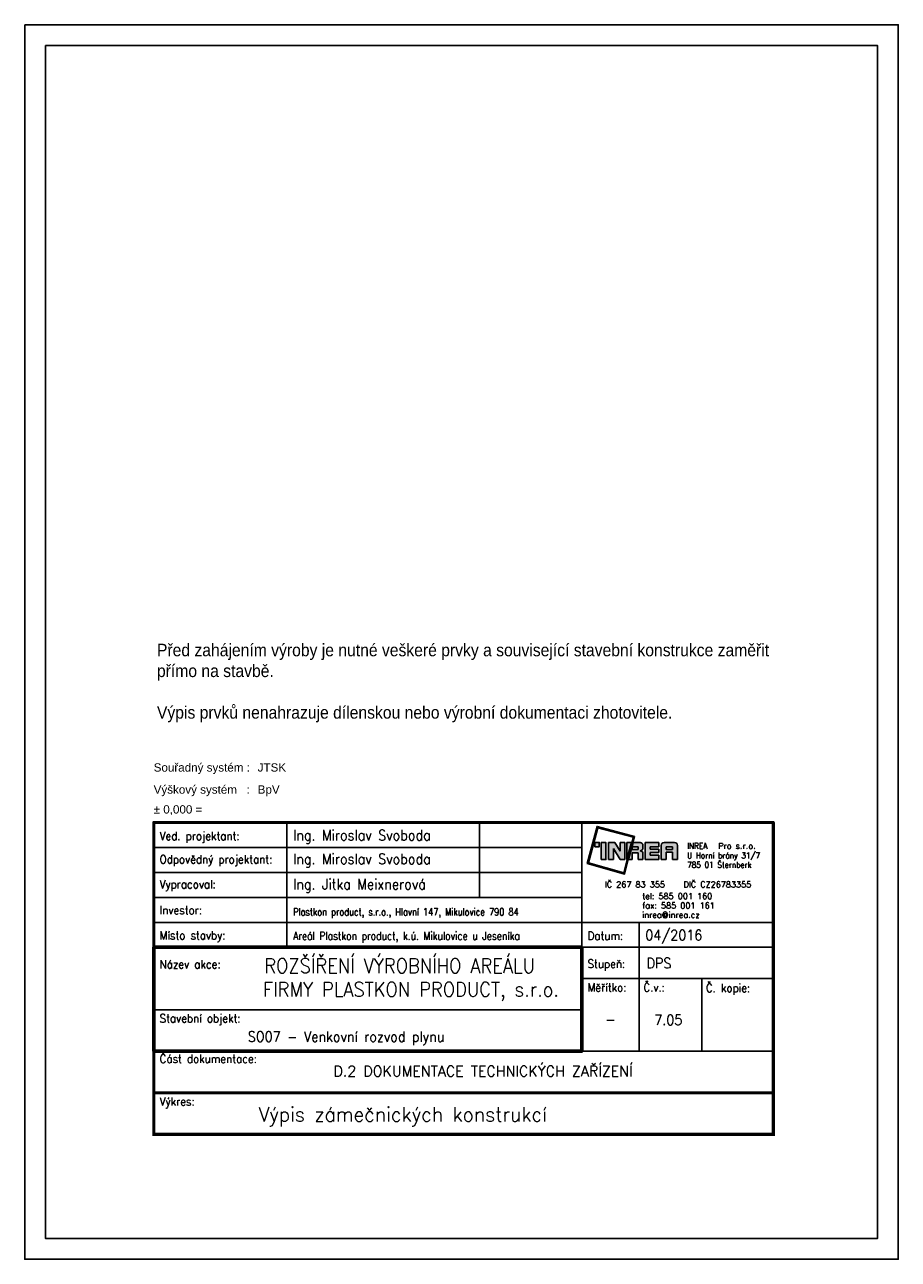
# Model space of a CAD drawing. Header units: millimetres. Extents: x 657207 to 1144608, y -1280639 to -942128.
# Tile 13 of 17: x 1111035 to 1121535, y -1132549 to -1117699. Entities that reach past the tile are written whole.
import ezdxf
from ezdxf.enums import TextEntityAlignment as Align

# ---------------------------------------------------------------- set-up
doc = ezdxf.new("R2010")
doc.units = ezdxf.units.MM
doc.layers.add('IN_RAZITKO', color=7, linetype='Continuous')
doc.layers.add('IN_TEXT', color=7, linetype='Continuous')
doc.layers.add('pohledy', color=7, linetype='Continuous', lineweight=25)
doc.styles.add('ARI-ROM-UNI', font='simplex.shx', dxfattribs={"width": 0.8})
doc.styles.add('ARIAL', font='arial.ttf')
doc.styles.add('STYLE1', font='arial.ttf')

# ---------------------------------------------------------------- blocks, each defined once
blk = doc.blocks.new('INREA RAZÍTKO')
at = {"layer": 'IN_RAZITKO'}
blk.add_hatch(color=256, dxfattribs=at).paths.add_polyline_path([(-3.869, 7.655), (-3.904, 7.527), (-3.878, 7.527), (-3.839, 7.673), (-4.74, 7.912), (-4.978, 7.018), (-4.08, 6.768), (-3.993, 7.115), (-4.019, 7.115), (-4.098, 6.799), (-4.947, 7.035), (-4.722, 7.882)])
h = blk.add_hatch(color=256, dxfattribs=at)
h.paths.add_polyline_path([(-4.687, 7.527), (-4.792, 7.527), (-4.792, 7.423), (-4.687, 7.423)])
h.paths.add_polyline_path([(-4.527, 7.526), (-4.642, 7.526), (-4.642, 7.115), (-4.527, 7.115)])
h.paths.add_polyline_path([(-4.317, 7.527), (-4.468, 7.527), (-4.468, 7.115), (-4.349, 7.115), (-4.349, 7.381), (-4.189, 7.115), (-4.07, 7.115), (-4.07, 7.527), (-4.189, 7.527), (-4.189, 7.315)])
h.paths.add_polyline_path([(-3.913, 7.527), (-4.023, 7.527), (-4.023, 7.115)])
h.paths.add_polyline_path([(-3.708, 7.527), (-3.877, 7.527), (-3.987, 7.115), (-3.894, 7.115), (-3.894, 7.277), (-3.757, 7.277), (-3.757, 7.115), (-3.638, 7.115), (-3.638, 7.257, 0.414214), (-3.708, 7.327, 0.414214), (-3.638, 7.397), (-3.638, 7.457, 0.414214)])
h.paths.add_polyline_path([(-3.757, 7.419), (-3.757, 7.362), (-3.894, 7.362), (-3.894, 7.419)], flags=16)
h.paths.add_polyline_path([(-3.253, 7.527), (-3.588, 7.527), (-3.588, 7.115), (-3.253, 7.115), (-3.253, 7.225), (-3.465, 7.225), (-3.465, 7.287), (-3.253, 7.287), (-3.253, 7.366), (-3.465, 7.366), (-3.465, 7.421), (-3.253, 7.421)])
h.paths.add_polyline_path([(-2.877, 7.527), (-3.131, 7.527, 0.414214), (-3.201, 7.457), (-3.201, 7.115), (-3.081, 7.115), (-3.081, 7.293), (-2.931, 7.293), (-2.931, 7.115), (-2.807, 7.115), (-2.807, 7.457, 0.414214)])
h.paths.add_polyline_path([(-2.931, 7.421), (-2.931, 7.362), (-3.081, 7.362), (-3.081, 7.421)], flags=16)
at = {"layer": 'IN_RAZITKO', "color": 7}
for p, q in [((-12.195, 8.005), (-12.195, 5.005)), ((-7.564, 8.005), (-7.564, 6.205)), ((-5.108, 2.651), (-5.108, 8.005)), ((-15.395, 7.405), (-5.108, 7.405)), ((-15.395, 6.805), (-5.108, 6.805)), ((-15.395, 6.205), (-5.108, 6.205)), ((-15.395, 5.605), (-5.108, 5.605)), ((-5.108, 5.605), (-0.505, 5.605)), ((-3.727, 5.605), (-3.727, 2.505)), ((-5.108, 5.005), (-0.505, 5.005)), ((-5.108, 4.255), (-0.505, 4.255)), ((-2.225, 4.258), (-2.225, 2.505)), ((-15.395, 3.505), (-5.108, 3.505))]:
    blk.add_line(p, q, dxfattribs=at)
at = {"layer": 'IN_RAZITKO'}
for p, q in [((-4.468, 7.527), (-4.317, 7.527)), ((-4.468, 7.527), (-4.468, 7.115)), ((-4.317, 7.527), (-4.189, 7.315)), ((-4.189, 7.315), (-4.189, 7.527)), ((-4.189, 7.527), (-4.07, 7.527)), ((-4.07, 7.115), (-4.07, 7.527)), ((-4.023, 7.115), (-4.023, 7.527)), ((-3.913, 7.527), (-4.023, 7.115)), ((-4.023, 7.527), (-3.913, 7.527)), ((-3.877, 7.527), (-3.987, 7.115)), ((-3.878, 7.527), (-3.904, 7.527)), ((-3.877, 7.527), (-3.708, 7.527)), ((-3.638, 7.397), (-3.638, 7.457)), ((-3.588, 7.527), (-3.588, 7.115)), ((-3.588, 7.527), (-3.253, 7.527)), ((-3.253, 7.527), (-3.253, 7.421)), ((-3.253, 7.421), (-3.253, 7.527)), ((-3.201, 7.115), (-3.201, 7.457)), ((-3.131, 7.527), (-2.877, 7.527)), ((-2.807, 7.115), (-2.807, 7.457)), ((-4.349, 7.115), (-4.349, 7.381)), ((-4.349, 7.381), (-4.189, 7.115)), ((-3.894, 7.362), (-3.894, 7.419)), ((-3.757, 7.419), (-3.894, 7.419)), ((-3.757, 7.362), (-3.894, 7.362)), ((-3.894, 7.115), (-3.894, 7.277)), ((-3.894, 7.277), (-3.757, 7.277)), ((-3.757, 7.362), (-3.757, 7.419)), ((-3.757, 7.277), (-3.757, 7.115)), ((-3.638, 7.257), (-3.638, 7.115)), ((-3.253, 7.421), (-3.465, 7.421)), ((-3.465, 7.421), (-3.465, 7.366)), ((-3.253, 7.366), (-3.465, 7.366)), ((-3.253, 7.287), (-3.465, 7.287)), ((-3.465, 7.287), (-3.465, 7.225)), ((-3.465, 7.225), (-3.253, 7.225)), ((-3.253, 7.366), (-3.253, 7.287)), ((-3.253, 7.225), (-3.253, 7.115)), ((-2.931, 7.421), (-3.081, 7.421)), ((-3.081, 7.421), (-3.081, 7.362)), ((-3.081, 7.362), (-2.931, 7.362)), ((-2.931, 7.293), (-3.081, 7.293)), ((-3.081, 7.293), (-3.081, 7.115)), ((-2.931, 7.362), (-2.931, 7.421)), ((-2.931, 7.115), (-2.931, 7.293)), ((-4.468, 7.115), (-4.349, 7.115)), ((-4.189, 7.115), (-4.07, 7.115)), ((-3.993, 7.115), (-4.019, 7.115)), ((-3.987, 7.115), (-3.894, 7.115)), ((-3.757, 7.115), (-3.638, 7.115)), ((-3.588, 7.115), (-3.253, 7.115)), ((-3.201, 7.115), (-3.081, 7.115)), ((-2.931, 7.115), (-2.807, 7.115)), ((-5.108, 2.505), (-0.505, 2.505))]:
    blk.add_line(p, q, dxfattribs=at)
at = {"layer": 'IN_RAZITKO', "lineweight": 50}
for points in [[(-15.4, 0.5), (-0.5, 0.5), (-0.5, 8.01), (-15.4, 8.01)], [(-15.395, 0.505), (-0.505, 0.505), (-0.505, 8.005), (-15.395, 8.005)]]:
    blk.add_lwpolyline(points, close=True, dxfattribs=at)
at = {"layer": 'IN_RAZITKO'}
for points in [[(-3.878, 7.527), (-3.839, 7.673), (-4.74, 7.912), (-4.978, 7.018), (-4.08, 6.768), (-3.993, 7.115)], [(-3.904, 7.527), (-3.869, 7.655), (-4.722, 7.882), (-4.947, 7.035), (-4.098, 6.799), (-4.019, 7.115)]]:
    blk.add_lwpolyline(points, dxfattribs=at)
for points in [[(-4.792, 7.423), (-4.687, 7.423), (-4.687, 7.527), (-4.792, 7.527)], [(-4.642, 7.115), (-4.527, 7.115), (-4.527, 7.526), (-4.642, 7.526)]]:
    blk.add_lwpolyline(points, close=True, dxfattribs=at)
at = {"layer": 'IN_RAZITKO', "lineweight": 60}
blk.add_lwpolyline([(-15.395, 2.505), (-5.108, 2.505), (-5.108, 5.005), (-15.395, 5.005)], close=True, dxfattribs=at)
at = {"layer": 'IN_RAZITKO', "const_width": 0.075}
blk.add_lwpolyline([(-15.395, 0.505), (-0.505, 0.505), (-0.505, 1.505), (-15.395, 1.505)], close=True, dxfattribs=at)
at = {"layer": 'IN_RAZITKO'}
for centre, start, end in [((-3.708, 7.457), 0, 90), ((-3.131, 7.457), 90, 180), ((-2.877, 7.457), 0, 90), ((-3.708, 7.397), 270, 360), ((-3.708, 7.257), 360, 90)]:
    blk.add_arc(centre, 0.07, start, end, dxfattribs=at)
at = {"layer": 'IN_RAZITKO', "style": 'ARIAL'}
for s, p in [('Souřadný systém :', (-15.4, 9.432)), ('Výškový systém   :', (-15.4, 8.901)), ('± 0,000 =', (-15.4, 8.423))]:
    blk.add_text(s, height=0.2, dxfattribs=at).set_placement(p, align=Align.TOP_LEFT)
at = {"layer": 'IN_RAZITKO', "color": 3, "style": 'ARIAL'}
for s, p in [('JTSK', (-12.9, 9.432)), ('BpV', (-12.9, 8.901))]:
    blk.add_text(s, height=0.2, dxfattribs=at).set_placement(p, align=Align.TOP_LEFT)
at = {"layer": 'IN_RAZITKO', "color": 7, "style": 'ARI-ROM-UNI', "width": 0.9}
for s, p in [('Ved. projektant:', (-15.255, 7.584)), ('Odpovědný projektant:', (-15.255, 7.022)), ('Vypracoval:', (-15.255, 6.422)), ('Investor:', (-15.255, 5.801)), ('Místo stavby:', (-15.255, 5.193)), ('Datum:', (-4.968, 5.182)), ('Název akce:', (-15.255, 4.497)), ('Stupeň:', (-4.968, 4.509)), ('Měřítko:', (-4.968, 3.94)), ('Č.v.:', (-3.627, 3.94)), ('Č. kopie:', (-2.125, 3.927)), ('Stavební objekt:', (-15.255, 3.197)), ('Část dokumentace:', (-15.255, 2.225)), ('Výkres:', (-15.255, 1.196))]:
    blk.add_text(s, height=0.2, dxfattribs=at).set_placement(p)
at = {"layer": 'IN_RAZITKO', "style": 'ARI-ROM-UNI', "width": 0.9}
for s, p in [('INREA', (-2.575, 7.331)), ('U Horní brány 31/7', (-2.575, 7.103)), ('785 01 Šternberk', (-2.575, 6.877))]:
    blk.add_text(s, height=0.1425, dxfattribs=at).set_placement(p, align=Align.BOTTOM_LEFT)
at = {"layer": 'IN_RAZITKO', "style": 'ARI-ROM-UNI'}
for s, p in [('       Pro s.r.o.', (-2.575, 7.329)), ('IČ 267 83 355   DIČ CZ26783355', (-4.556, 6.404)), ('tel: 585 001 160', (-3.657, 6.122)), ('fax: 585 001 161', (-3.657, 5.896)), ('inrea@inrea.cz', (-3.657, 5.67))]:
    blk.add_text(s, height=0.1425, dxfattribs=at).set_placement(p, align=Align.BOTTOM_LEFT)
at = {"layer": 'IN_RAZITKO', "color": 3, "style": 'ARIAL'}
blk.add_attdef('NULA', (-14.012, 8.227), '', height=0.2, dxfattribs=at)
at = {"layer": 'IN_RAZITKO', "style": 'ARI-ROM-UNI', "width": 0.9, "flags": 12}
for tag, p, height in [('VEDOUCÍ-PROJEKTANT', (-12.053, 7.553), 0.25), ('ODPOVĚDNÝ-PROJEKTANT', (-12.053, 6.964), 0.25), ('VYPRACOVAL', (-12.053, 6.363), 0.25), ('INVESTOR', (-12.053, 5.774), 0.2), ('MÍSTO', (-12.053, 5.149), 0.25), ('DATUM', (-3.585, 5.185), 0.25), ('STUPEŇ', (-3.556, 4.468), 0.25)]:
    blk.add_attdef(tag, p, '', height=height, dxfattribs=at)
at = {"layer": 'IN_RAZITKO', "style": 'ARI-ROM-UNI', "flags": 12}
for tag, height, width, p in [('NÁZEV-1', 0.35, 0.95, (-10.252, 4.438)), ('NÁZEV-2', 0.35, 0.95, (-10.252, 3.876)), ('MĚŘ', 0.25, 0.9, (-4.422, 3.031)), ('ČV', 0.25, 0.9, (-3.034, 3.031)), ('VÝKRES', 0.35, 0.95, (-10.299, 0.801))]:
    blk.add_attdef(tag, text='', height=height, dxfattribs=dict(at, width=width)).set_placement(p, align=Align.CENTER)
at = {"layer": 'IN_RAZITKO', "style": 'ARI-ROM-UNI'}
for tag, p in [('OBJEKT', (-11.248, 2.85)), ('DOKUMENTACE', (-11.26, 1.842))]:
    blk.add_attdef(tag, p, '', height=0.25, dxfattribs=at)

msp = doc.modelspace()

# ---------------------------------------------------------------- linework, layer by layer
at = {"layer": 'DEFPOINTS'}
msp.add_lwpolyline([(1111035.5, -1117699.2), (1121535.5, -1117699.2), (1121535.5, -1132549.2), (1111035.5, -1132549.2)], close=True, dxfattribs=at)
at = {"layer": 'pohledy'}
msp.add_lwpolyline([(1111285.5, -1117949.2), (1121285.5, -1117949.2), (1121285.5, -1132299.2), (1111285.5, -1132299.2)], close=True, dxfattribs=at)

# ---------------------------------------------------------------- block references
ref = msp.add_blockref('INREA RAZÍTKO', (1120285.5, -1131299.2), dxfattribs=dict(xscale=500.0000000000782, yscale=500.0000000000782, zscale=500.0000000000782))
ref.add_attrib('VEDOUCÍ-PROJEKTANT', 'Ing. Miroslav Svoboda', (1114261.6, -1127509.9), dxfattribs={"layer": 'IN_RAZITKO', "height": 125, "style": 'ARI-ROM-UNI', "width": 0.9})
ref.add_attrib('ODPOVĚDNÝ-PROJEKTANT', 'Ing. Miroslav Svoboda', (1114261.6, -1127795.8), dxfattribs={"layer": 'IN_RAZITKO', "height": 125, "style": 'ARI-ROM-UNI', "width": 0.9})
ref.add_attrib('VYPRACOVAL', 'Ing. Jitka Meixnerová', (1114261.6, -1128099.3), dxfattribs={"layer": 'IN_RAZITKO', "height": 125, "style": 'ARI-ROM-UNI', "width": 0.9})
ref.add_attrib('INVESTOR', 'Plastkon product, s.r.o., Hlavní 147, Mikulovice 790 84', (1114261.6, -1128415), dxfattribs={"layer": 'IN_RAZITKO', "height": 90, "style": 'ARI-ROM-UNI', "width": 0.8})
ref.add_attrib('MÍSTO', 'Areál Plastkon product, k.ú. Mikulovice u Jeseníka', (1114261.6, -1128708.4), dxfattribs={"layer": 'IN_RAZITKO', "height": 100, "style": 'ARI-ROM-UNI', "width": 0.8})
ref.add_attrib('NÁZEV-1', 'ROZŠÍŘENÍ VÝROBNÍHO AREÁLU ', dxfattribs={"layer": 'IN_RAZITKO', "height": 175, "style": 'ARI-ROM-UNI', "width": 0.9}).set_placement((1115595.4, -1129105.5), align=Align.CENTER)
ref.add_attrib('NÁZEV-2', 'FIRMY PLASTKON PRODUCT, s.r.o.', dxfattribs={"layer": 'IN_RAZITKO', "height": 175, "style": 'ARI-ROM-UNI', "width": 0.9}).set_placement((1115678.8, -1129389.8), align=Align.CENTER)
ref.add_attrib('VÝKRES', 'Výpis zámečnických konstrukcí', dxfattribs={"layer": 'IN_RAZITKO', "height": 175, "style": 'ARI-ROM-UNI', "width": 0.95}).set_placement((1115579.2, -1130893.5), align=Align.CENTER)
ref.add_attrib('DATUM', '04/2016', (1118495.5, -1128711.9), dxfattribs={"layer": 'IN_RAZITKO', "height": 125, "style": 'ARI-ROM-UNI', "width": 0.9})
ref.add_attrib('DOKUMENTACE', '      D.2 DOKUMENTACE TECHNICKÝCH ZAŘÍZENÍ', (1114188.1, -1130348.8), dxfattribs={"layer": 'IN_RAZITKO', "height": 125, "style": 'ARI-ROM-UNI'})
ref.add_attrib('MĚŘ', '-', dxfattribs={"layer": 'IN_RAZITKO', "height": 125, "style": 'ARI-ROM-UNI', "width": 0.9}).set_placement((1118077, -1129726.1), align=Align.CENTER)
ref.add_attrib('ČV', '7.05', dxfattribs={"layer": 'IN_RAZITKO', "height": 125, "style": 'ARI-ROM-UNI', "width": 0.9}).set_placement((1118771.1, -1129732.1), align=Align.CENTER)
ref.add_attrib('STUPEŇ', 'DPS', (1118510.1, -1129049.1), dxfattribs={"layer": 'IN_RAZITKO', "height": 125, "style": 'ARI-ROM-UNI', "width": 0.9})
ref.add_attrib('OBJEKT', 'SO07 - Venkovní rozvod plynu', (1113717, -1129933.1), dxfattribs={"layer": 'IN_RAZITKO', "height": 125, "style": 'ARI-ROM-UNI', "width": 0.9})

# ---------------------------------------------------------------- texts
at = {"layer": 'IN_TEXT', "color": 30, "insert": (1112624.9, -1126091.3), "char_height": 150, "width": 7741.514, "attachment_point": 7, "style": 'STYLE1'}
msp.add_mtext('{\\W0.9;\\C7;Před zahájením výroby je nutné veškeré prvky a související stavební konstrukce zaměřit přímo na stavbě.\\P\\PVýpis prvků nenahrazuje dílenskou nebo výrobní dokumentaci zhotovitele.}', dxfattribs=at)

doc.saveas('drawing.dxf')
